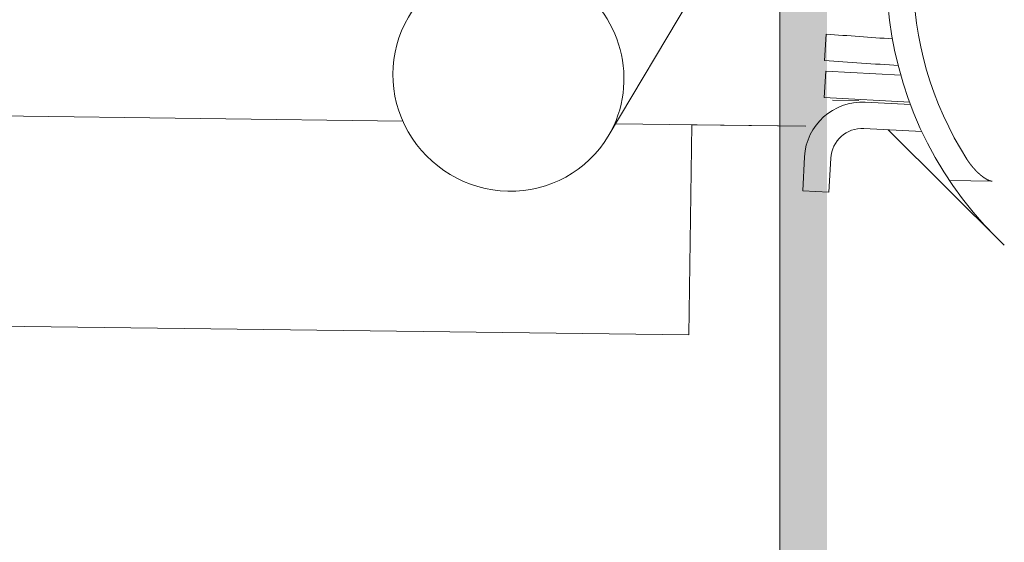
# Model space of a CAD drawing. Header units: metres. Extents: x -52 to 321, y -8 to 26.
# Tile 115 of 256: x -25.845 to -25.47, y 0.351 to 0.55. Entities that reach past the tile are written whole.
import ezdxf

# ---------------------------------------------------------------- set-up
doc = ezdxf.new("R2010")
doc.units = ezdxf.units.M
doc.header["$MEASUREMENT"] = 0
doc.layers.add('60 Ausstattung außen', color=7, linetype='Continuous')
doc.layers.add('94 Genehmigungsplanung Bemaßung', color=7, linetype='Continuous')
doc.styles.add('ERSTELLTER_STIL_2', font='arial.ttf')
doc.dimstyles.new('ERSTELLTER_STIL__3', dxfattribs={"dimtxt": 0.25, "dimasz": 0.19, "dimexe": 0.18, "dimexo": 0.1, "dimgap": 0, "dimtad": 1, "dimzin": 0, "dimdsep": 46, "dimtxsty": 'ERSTELLTER_STIL_2', "dimblk": 'ARROWHEAD_6', "dimblk1": 'ARROWHEAD_6', "dimblk2": 'ARROWHEAD_6', "dimcen": 0.09, "dimclrd": 7, "dimclre": 7, "dimclrt": 7, "dimazin": 0, "dimtfac": 1, "dimtdec": 4, "dimtmove": 0, "dimatfit": 3, "dimfxl": 1, "dimtolj": 1, "dimtzin": 0, "dimarcsym": 0})

# ---------------------------------------------------------------- blocks, each defined once
blk = doc.blocks.new('*D30', base_point=(-33357.27905, 0))
at = {"layer": '94 Genehmigungsplanung Bemaßung', "color": 7, "linetype": 'Continuous', "lineweight": 13}
for p, q in [((-24.29008, 2.86465), (-24.29008, 3.01465)), ((-24.19008, 2.76465), (-24.39008, 2.96465)), ((-24.10258, 2.86465), (-24.47758, 2.86465)), ((-24.29008, -0.03535), (-24.29008, 2.86465)), ((-24.39008, 0.06465), (-24.19008, -0.13535)), ((-24.10258, -0.03535), (-24.47758, -0.03535)), ((-24.29008, -0.18535), (-24.29008, -0.03535))]:
    blk.add_line(p, q, dxfattribs=at)
at = {"layer": '94 Genehmigungsplanung Bemaßung', "color": 7, "lineweight": 13, "insert": (-24.34008, 1.081), "char_height": 0.25, "attachment_point": 7, "rotation": 90, "style": 'ERSTELLTER_STIL_2'}
blk.add_mtext('\\A1;{\\pql;\\fArial|b0|i0|c0|p0;\\W1.000000;2,90}', dxfattribs=at)
blk = doc.blocks.new('ARROWHEAD_6')
at = {"color": 0, "linetype": 'Continuous', "lineweight": 0}
for p, q in [((-0.5, -0.5), (0.5, 0.5)), ((0, 0), (-1, 0))]:
    blk.add_line(p, q, dxfattribs=at)

msp = doc.modelspace()

# ---------------------------------------------------------------- hatches: boundary and pattern name
at = {"layer": '60 Ausstattung außen', "linetype": 'Continuous', "lineweight": 0, "true_color": 0x000000}
for points in [[(-25.55495, 0.62474), (-25.5557, 0.62474), (-25.5557, -0.03853), (-25.55495, -0.03854)], [(-25.55495, 0.62474), (-25.55495, -0.03854), (-25.55269, -0.03857), (-25.55269, 0.62474)], [(-25.54901, 0.62474), (-25.55269, 0.62474), (-25.55269, -0.03857), (-25.54901, -0.03862)], [(-25.54401, 0.62474), (-25.54901, 0.62474), (-25.54901, -0.03862), (-25.54401, -0.0387)], [(-25.53785, 0.62474), (-25.54401, 0.62474), (-25.54401, -0.0387), (-25.53785, -0.03879)]]:
    msp.add_hatch(color=18, dxfattribs=at).paths.add_polyline_path(points)

# ---------------------------------------------------------------- linework, layer by layer
at = {"color": 7, "linetype": 'Continuous', "lineweight": 13}
for p, q in [((-25.58342, 0.56847), (-25.62095, 0.50537)), ((-25.53809, 0.54411), (-25.5388, 0.53414)), ((-25.53809, 0.54411), (-25.5388, 0.53414)), ((-25.5383, 0.53002), (-25.53883, 0.52005)), ((-25.5383, 0.53002), (-25.53883, 0.52005)), ((-25.5383, 0.53002), (-25.50969, 0.5285)), ((-25.5383, 0.53002), (-25.50969, 0.5285)), ((-25.53883, 0.52005), (-25.50638, 0.51832)), ((-25.53883, 0.52005), (-25.50638, 0.51832)), ((-25.53569, 0.51898), (-25.5257, 0.51885)), ((-25.53569, 0.51898), (-25.5257, 0.51885)), ((-25.52324, 0.51823), (-25.50601, 0.51731)), ((-25.52324, 0.51823), (-25.50601, 0.51731)), ((-25.69912, 0.51109), (-26.11697, 0.51645)), ((-25.5458, 0.50912), (-25.61816, 0.51005)), ((-25.58924, 0.50968), (-25.59027, 0.4298)), ((-25.58924, 0.50968), (-25.5458, 0.50912)), ((-25.52378, 0.50826), (-25.50171, 0.50708)), ((-25.52378, 0.50826), (-25.50171, 0.50708)), ((-25.4704, 0.46385), (-25.51456, 0.50777)), ((-25.4704, 0.46385), (-25.51456, 0.50777)), ((-25.54704, 0.48457), (-25.54635, 0.49746)), ((-25.54704, 0.48457), (-25.54635, 0.49746)), ((-25.53707, 0.48404), (-25.53638, 0.49693)), ((-25.53707, 0.48404), (-25.53638, 0.49693)), ((-25.49125, 0.48845), (-25.47508, 0.48824)), ((-25.49125, 0.48845), (-25.47508, 0.48824)), ((-25.54704, 0.48457), (-25.53707, 0.48404)), ((-25.54704, 0.48457), (-25.53707, 0.48404)), ((-25.98269, 0.43483), (-25.59027, 0.4298))]:
    msp.add_line(p, q, dxfattribs=at)
at = {"color": 7, "linetype": 'Continuous', "lineweight": 13, "flags": 128}
msp.add_lwpolyline([(-25.48464, 0.49659), (-25.48463, 0.49658), (-25.48462, 0.49656), (-25.48461, 0.49655), (-25.4846, 0.49653), (-25.48459, 0.49651), (-25.48458, 0.4965), (-25.48457, 0.49648), (-25.48456, 0.49646), (-25.48455, 0.49645), (-25.48454, 0.49643), (-25.48452, 0.49642), (-25.48451, 0.4964), (-25.4845, 0.49638), (-25.48449, 0.49637), (-25.48448, 0.49635), (-25.48447, 0.49634), (-25.48446, 0.49632), (-25.48445, 0.4963), (-25.48444, 0.49629), (-25.48443, 0.49627), (-25.48442, 0.49625), (-25.48441, 0.49624), (-25.4844, 0.49622), (-25.48439, 0.49621), (-25.48438, 0.49619), (-25.48436, 0.49617), (-25.48435, 0.49616), (-25.48434, 0.49614), (-25.48433, 0.49613), (-25.48432, 0.49611), (-25.48431, 0.49609), (-25.4843, 0.49608), (-25.48429, 0.49606), (-25.48428, 0.49605), (-25.48427, 0.49603), (-25.48426, 0.49601), (-25.48425, 0.496), (-25.48424, 0.49598), (-25.48422, 0.49597), (-25.48421, 0.49595), (-25.4842, 0.49593), (-25.48419, 0.49592), (-25.48418, 0.4959), (-25.48417, 0.49589), (-25.48416, 0.49587), (-25.48415, 0.49585), (-25.48414, 0.49584), (-25.48413, 0.49582), (-25.48412, 0.49581), (-25.48411, 0.49579), (-25.48409, 0.49577), (-25.48408, 0.49576), (-25.48407, 0.49574), (-25.48406, 0.49573), (-25.48405, 0.49571), (-25.48404, 0.49569), (-25.48403, 0.49568), (-25.48402, 0.49566), (-25.48401, 0.49565), (-25.484, 0.49563), (-25.48399, 0.49561), (-25.48397, 0.4956), (-25.48396, 0.49558), (-25.48395, 0.49557), (-25.48394, 0.49555), (-25.48393, 0.49553), (-25.48392, 0.49552), (-25.48391, 0.4955), (-25.4839, 0.49549), (-25.48389, 0.49547), (-25.48387, 0.49546), (-25.48386, 0.49544), (-25.48385, 0.49542), (-25.48384, 0.49541), (-25.48383, 0.49539), (-25.48382, 0.49538), (-25.48381, 0.49536), (-25.4838, 0.49534), (-25.48379, 0.49533), (-25.48377, 0.49531), (-25.48376, 0.4953), (-25.48375, 0.49528), (-25.48374, 0.49527), (-25.48373, 0.49525), (-25.48372, 0.49523), (-25.48371, 0.49522), (-25.48369, 0.4952), (-25.48368, 0.49519), (-25.48367, 0.49517), (-25.48366, 0.49516), (-25.48365, 0.49514), (-25.48364, 0.49513), (-25.48363, 0.49511), (-25.48361, 0.49509), (-25.4836, 0.49508), (-25.48359, 0.49506), (-25.48358, 0.49505), (-25.48357, 0.49503), (-25.48356, 0.49502), (-25.48355, 0.495), (-25.48353, 0.49499), (-25.48352, 0.49497), (-25.48351, 0.49495), (-25.4835, 0.49494), (-25.48349, 0.49492), (-25.48348, 0.49491), (-25.48347, 0.49489), (-25.48345, 0.49488), (-25.48344, 0.49486), (-25.48343, 0.49485), (-25.48342, 0.49483), (-25.48341, 0.49481), (-25.4834, 0.4948), (-25.48338, 0.49478), (-25.48337, 0.49477), (-25.48336, 0.49475), (-25.48335, 0.49474), (-25.48334, 0.49472), (-25.48332, 0.49471), (-25.48331, 0.49469), (-25.4833, 0.49468), (-25.48329, 0.49466), (-25.48328, 0.49465), (-25.48327, 0.49463), (-25.48325, 0.49461), (-25.48324, 0.4946), (-25.48323, 0.49458), (-25.48322, 0.49457), (-25.48321, 0.49455), (-25.48319, 0.49454), (-25.48318, 0.49452), (-25.48317, 0.49451), (-25.48316, 0.49449), (-25.48315, 0.49448), (-25.48314, 0.49446), (-25.48312, 0.49445), (-25.48311, 0.49443), (-25.4831, 0.49442), (-25.48309, 0.4944), (-25.48308, 0.49439), (-25.48306, 0.49437), (-25.48305, 0.49436), (-25.48304, 0.49434), (-25.48303, 0.49433), (-25.48302, 0.49431), (-25.483, 0.49429), (-25.48299, 0.49428), (-25.48298, 0.49426), (-25.48297, 0.49425), (-25.48296, 0.49423), (-25.48294, 0.49422), (-25.48293, 0.4942), (-25.48292, 0.49419), (-25.48291, 0.49417), (-25.4829, 0.49416), (-25.48288, 0.49414), (-25.48287, 0.49413), (-25.48286, 0.49411), (-25.48285, 0.4941), (-25.48283, 0.49408), (-25.48282, 0.49407), (-25.48281, 0.49405), (-25.4828, 0.49404), (-25.48279, 0.49402), (-25.48277, 0.49401), (-25.48276, 0.49399), (-25.48275, 0.49398), (-25.48274, 0.49396), (-25.48272, 0.49395), (-25.48271, 0.49393), (-25.4827, 0.49392), (-25.48269, 0.4939), (-25.48268, 0.49389), (-25.48266, 0.49387), (-25.48265, 0.49386), (-25.48264, 0.49384), (-25.48263, 0.49383), (-25.48261, 0.49381), (-25.4826, 0.4938), (-25.48259, 0.49378), (-25.48258, 0.49377), (-25.48256, 0.49375), (-25.48255, 0.49374), (-25.48254, 0.49372), (-25.48253, 0.49371), (-25.48252, 0.4937), (-25.4825, 0.49368), (-25.48249, 0.49367), (-25.48248, 0.49365), (-25.48247, 0.49364), (-25.48245, 0.49362), (-25.48244, 0.49361), (-25.48243, 0.49359), (-25.48242, 0.49358), (-25.4824, 0.49356), (-25.48239, 0.49355), (-25.48238, 0.49353), (-25.48237, 0.49352), (-25.48235, 0.4935), (-25.48234, 0.49349), (-25.48233, 0.49347), (-25.48232, 0.49346), (-25.4823, 0.49344), (-25.48229, 0.49343), (-25.48228, 0.49341), (-25.48226, 0.4934), (-25.48225, 0.49339), (-25.48224, 0.49337), (-25.48223, 0.49336), (-25.48221, 0.49334), (-25.4822, 0.49333), (-25.48219, 0.49331), (-25.48218, 0.4933), (-25.48216, 0.49328), (-25.48215, 0.49327), (-25.48214, 0.49325), (-25.48213, 0.49324), (-25.48211, 0.49322), (-25.4821, 0.49321), (-25.48209, 0.4932), (-25.48207, 0.49318), (-25.48206, 0.49317), (-25.48205, 0.49315), (-25.48204, 0.49314), (-25.48202, 0.49312), (-25.48201, 0.49311), (-25.482, 0.49309), (-25.48198, 0.49308), (-25.48197, 0.49307), (-25.48196, 0.49305), (-25.48195, 0.49304), (-25.48193, 0.49302), (-25.48192, 0.49301), (-25.48191, 0.49299), (-25.48189, 0.49298), (-25.48188, 0.49296), (-25.48187, 0.49295), (-25.48186, 0.49294), (-25.48184, 0.49292), (-25.48183, 0.49291), (-25.48182, 0.49289), (-25.4818, 0.49288), (-25.48179, 0.49286), (-25.48178, 0.49285), (-25.48176, 0.49284), (-25.48175, 0.49282), (-25.48174, 0.49281), (-25.48173, 0.49279), (-25.48171, 0.49278), (-25.4817, 0.49276), (-25.48169, 0.49275), (-25.48167, 0.49274), (-25.48166, 0.49272), (-25.48165, 0.49271), (-25.48163, 0.49269), (-25.48162, 0.49268), (-25.48161, 0.49266), (-25.48159, 0.49265), (-25.48158, 0.49264), (-25.48157, 0.49262), (-25.48156, 0.49261), (-25.48154, 0.49259), (-25.48153, 0.49258), (-25.48152, 0.49257), (-25.4815, 0.49255), (-25.48149, 0.49254), (-25.48148, 0.49252), (-25.48146, 0.49251), (-25.48145, 0.49249), (-25.48144, 0.49248), (-25.48142, 0.49247), (-25.48141, 0.49245), (-25.4814, 0.49244), (-25.48138, 0.49242), (-25.48137, 0.49241), (-25.48136, 0.4924), (-25.48134, 0.49238), (-25.48133, 0.49237), (-25.48132, 0.49235), (-25.4813, 0.49234), (-25.48129, 0.49233), (-25.48128, 0.49231), (-25.48126, 0.4923), (-25.48125, 0.49228), (-25.48124, 0.49227), (-25.48122, 0.49226), (-25.48121, 0.49224), (-25.4812, 0.49223), (-25.48118, 0.49221), (-25.48117, 0.4922), (-25.48116, 0.49219), (-25.48114, 0.49217), (-25.48113, 0.49216), (-25.48111, 0.49215), (-25.4811, 0.49213), (-25.48109, 0.49212), (-25.48107, 0.4921), (-25.48106, 0.49209), (-25.48105, 0.49208), (-25.48103, 0.49206), (-25.48102, 0.49205), (-25.48101, 0.49204), (-25.48099, 0.49202), (-25.48098, 0.49201), (-25.48097, 0.49199), (-25.48095, 0.49198), (-25.48094, 0.49197), (-25.48092, 0.49195), (-25.48091, 0.49194), (-25.4809, 0.49193), (-25.48088, 0.49191), (-25.48087, 0.4919), (-25.48086, 0.49188), (-25.48084, 0.49187), (-25.48083, 0.49186), (-25.48081, 0.49184), (-25.4808, 0.49183), (-25.48079, 0.49182), (-25.48077, 0.4918), (-25.48076, 0.49179), (-25.48075, 0.49178), (-25.48073, 0.49176), (-25.48072, 0.49175), (-25.4807, 0.49174), (-25.48069, 0.49172), (-25.48068, 0.49171), (-25.48066, 0.49169), (-25.48065, 0.49168), (-25.48064, 0.49167), (-25.48062, 0.49165), (-25.48061, 0.49164), (-25.48059, 0.49163), (-25.48058, 0.49161), (-25.48057, 0.4916), (-25.48055, 0.49159), (-25.48054, 0.49157), (-25.48052, 0.49156), (-25.48051, 0.49155), (-25.4805, 0.49153), (-25.48048, 0.49152), (-25.48047, 0.49151), (-25.48045, 0.49149), (-25.48044, 0.49148), (-25.48043, 0.49147), (-25.48041, 0.49145), (-25.4804, 0.49144), (-25.48038, 0.49143), (-25.48037, 0.49141), (-25.48036, 0.4914), (-25.48034, 0.49139), (-25.48033, 0.49137), (-25.48031, 0.49136), (-25.4803, 0.49135), (-25.48029, 0.49133), (-25.48027, 0.49132), (-25.48026, 0.49131), (-25.48024, 0.49129), (-25.48023, 0.49128), (-25.48021, 0.49127), (-25.4802, 0.49126), (-25.48019, 0.49124), (-25.48017, 0.49123), (-25.48016, 0.49122), (-25.48014, 0.4912), (-25.48013, 0.49119), (-25.48011, 0.49118), (-25.4801, 0.49116), (-25.48009, 0.49115), (-25.48007, 0.49114), (-25.48006, 0.49112), (-25.48004, 0.49111), (-25.48003, 0.4911), (-25.48001, 0.49109), (-25.48, 0.49107), (-25.47999, 0.49106), (-25.47997, 0.49105), (-25.47996, 0.49103), (-25.47994, 0.49102), (-25.47993, 0.49101), (-25.47991, 0.491), (-25.4799, 0.49098), (-25.47988, 0.49097), (-25.47987, 0.49096), (-25.47986, 0.49094), (-25.47984, 0.49093), (-25.47983, 0.49092), (-25.47981, 0.49091), (-25.4798, 0.49089), (-25.47978, 0.49088), (-25.47977, 0.49087), (-25.47975, 0.49085), (-25.47974, 0.49084), (-25.47973, 0.49083), (-25.47971, 0.49082), (-25.4797, 0.4908), (-25.47968, 0.49079), (-25.47967, 0.49078), (-25.47965, 0.49077), (-25.47964, 0.49075), (-25.47962, 0.49074), (-25.47961, 0.49073), (-25.47959, 0.49071), (-25.47958, 0.4907), (-25.47956, 0.49069), (-25.47955, 0.49068), (-25.47953, 0.49066), (-25.47952, 0.49065), (-25.47951, 0.49064), (-25.47949, 0.49063), (-25.47948, 0.49061), (-25.47946, 0.4906), (-25.47945, 0.49059), (-25.47943, 0.49058), (-25.47942, 0.49056), (-25.4794, 0.49055), (-25.47939, 0.49054), (-25.47937, 0.49053), (-25.47936, 0.49051), (-25.47934, 0.4905), (-25.47933, 0.49049), (-25.47931, 0.49048), (-25.4793, 0.49047), (-25.47928, 0.49045), (-25.47927, 0.49044), (-25.47925, 0.49043), (-25.47924, 0.49042), (-25.47922, 0.4904), (-25.47921, 0.49039), (-25.47919, 0.49038), (-25.47918, 0.49037), (-25.47916, 0.49036), (-25.47915, 0.49034), (-25.47913, 0.49033), (-25.47912, 0.49032), (-25.4791, 0.49031), (-25.47909, 0.49029), (-25.47907, 0.49028), (-25.47906, 0.49027), (-25.47904, 0.49026), (-25.47903, 0.49025), (-25.47901, 0.49023), (-25.479, 0.49022), (-25.47898, 0.49021), (-25.47897, 0.4902), (-25.47895, 0.49019), (-25.47894, 0.49017), (-25.47892, 0.49016), (-25.47891, 0.49015), (-25.47889, 0.49014), (-25.47888, 0.49013), (-25.47886, 0.49011), (-25.47885, 0.4901), (-25.47883, 0.49009), (-25.47881, 0.49008), (-25.4788, 0.49007), (-25.47878, 0.49005), (-25.47877, 0.49004), (-25.47875, 0.49003), (-25.47874, 0.49002), (-25.47872, 0.49001), (-25.47871, 0.49), (-25.47869, 0.48998), (-25.47868, 0.48997), (-25.47866, 0.48996), (-25.47865, 0.48995), (-25.47863, 0.48994), (-25.47861, 0.48993), (-25.4786, 0.48991), (-25.47858, 0.4899), (-25.47857, 0.48989), (-25.47855, 0.48988), (-25.47854, 0.48987), (-25.47852, 0.48986), (-25.47851, 0.48985), (-25.47849, 0.48983), (-25.47848, 0.48982), (-25.47846, 0.48981), (-25.47844, 0.4898), (-25.47843, 0.48979), (-25.47841, 0.48978), (-25.4784, 0.48977), (-25.47838, 0.48975), (-25.47837, 0.48974), (-25.47835, 0.48973), (-25.47833, 0.48972), (-25.47832, 0.48971), (-25.4783, 0.4897), (-25.47829, 0.48969), (-25.47827, 0.48967), (-25.47826, 0.48966), (-25.47824, 0.48965), (-25.47822, 0.48964), (-25.47821, 0.48963), (-25.47819, 0.48962), (-25.47818, 0.48961), (-25.47816, 0.4896), (-25.47814, 0.48959), (-25.47813, 0.48957), (-25.47811, 0.48956), (-25.4781, 0.48955), (-25.47808, 0.48954), (-25.47807, 0.48953), (-25.47805, 0.48952), (-25.47803, 0.48951), (-25.47802, 0.4895), (-25.478, 0.48949), (-25.47799, 0.48948), (-25.47797, 0.48947), (-25.47795, 0.48945), (-25.47794, 0.48944), (-25.47792, 0.48943), (-25.47791, 0.48942), (-25.47789, 0.48941), (-25.47787, 0.4894), (-25.47786, 0.48939), (-25.47784, 0.48938), (-25.47782, 0.48937), (-25.47781, 0.48936), (-25.47779, 0.48935), (-25.47778, 0.48934), (-25.47776, 0.48933), (-25.47774, 0.48932), (-25.47773, 0.48931), (-25.47771, 0.4893), (-25.47769, 0.48928), (-25.47768, 0.48927), (-25.47766, 0.48926), (-25.47765, 0.48925), (-25.47763, 0.48924), (-25.47761, 0.48923), (-25.4776, 0.48922), (-25.47758, 0.48921), (-25.47756, 0.4892), (-25.47755, 0.48919), (-25.47753, 0.48918), (-25.47751, 0.48917), (-25.4775, 0.48916), (-25.47748, 0.48915), (-25.47746, 0.48914), (-25.47745, 0.48913), (-25.47743, 0.48912), (-25.47742, 0.48911), (-25.4774, 0.4891), (-25.47738, 0.48909), (-25.47737, 0.48908), (-25.47735, 0.48907), (-25.47733, 0.48906), (-25.47732, 0.48905), (-25.4773, 0.48904), (-25.47728, 0.48903), (-25.47727, 0.48902), (-25.47725, 0.48901), (-25.47723, 0.489), (-25.47721, 0.48899), (-25.4772, 0.48898), (-25.47718, 0.48897), (-25.47716, 0.48897), (-25.47715, 0.48896), (-25.47713, 0.48895), (-25.47711, 0.48894), (-25.4771, 0.48893), (-25.47708, 0.48892), (-25.47706, 0.48891), (-25.47705, 0.4889), (-25.47703, 0.48889), (-25.47701, 0.48888), (-25.477, 0.48887), (-25.47698, 0.48886), (-25.47696, 0.48885), (-25.47694, 0.48884), (-25.47693, 0.48884), (-25.47691, 0.48883), (-25.47689, 0.48882), (-25.47688, 0.48881), (-25.47686, 0.4888), (-25.47684, 0.48879), (-25.47682, 0.48878), (-25.47681, 0.48877), (-25.47679, 0.48876), (-25.47677, 0.48876), (-25.47675, 0.48875), (-25.47674, 0.48874), (-25.47672, 0.48873), (-25.4767, 0.48872), (-25.47669, 0.48871), (-25.47667, 0.4887), (-25.47665, 0.4887), (-25.47663, 0.48869), (-25.47662, 0.48868), (-25.4766, 0.48867), (-25.47658, 0.48866), (-25.47656, 0.48865), (-25.47655, 0.48865), (-25.47653, 0.48864), (-25.47651, 0.48863), (-25.47649, 0.48862), (-25.47648, 0.48861), (-25.47646, 0.48861), (-25.47644, 0.4886), (-25.47642, 0.48859), (-25.4764, 0.48858), (-25.47639, 0.48858), (-25.47637, 0.48857), (-25.47635, 0.48856), (-25.47633, 0.48855), (-25.47632, 0.48854), (-25.4763, 0.48854), (-25.47628, 0.48853), (-25.47626, 0.48852), (-25.47624, 0.48852), (-25.47623, 0.48851), (-25.47621, 0.4885), (-25.47619, 0.48849), (-25.47617, 0.48849), (-25.47615, 0.48848), (-25.47614, 0.48847), (-25.47612, 0.48847), (-25.4761, 0.48846), (-25.47608, 0.48845), (-25.47606, 0.48845), (-25.47605, 0.48844), (-25.47603, 0.48843), (-25.47601, 0.48843), (-25.47599, 0.48842), (-25.47597, 0.48841), (-25.47595, 0.48841), (-25.47594, 0.4884), (-25.47592, 0.4884), (-25.4759, 0.48839), (-25.47588, 0.48838), (-25.47586, 0.48838), (-25.47584, 0.48837), (-25.47582, 0.48837), (-25.47581, 0.48836), (-25.47579, 0.48836), (-25.47577, 0.48835), (-25.47575, 0.48835), (-25.47573, 0.48834), (-25.47571, 0.48834), (-25.47569, 0.48833), (-25.47568, 0.48833), (-25.47566, 0.48832), (-25.47564, 0.48832), (-25.47562, 0.48831), (-25.4756, 0.48831), (-25.47558, 0.4883), (-25.47556, 0.4883), (-25.47554, 0.48829), (-25.47552, 0.48829), (-25.47551, 0.48829), (-25.47549, 0.48828), (-25.47547, 0.48828), (-25.47545, 0.48828), (-25.47543, 0.48827), (-25.47541, 0.48827), (-25.47539, 0.48827), (-25.47537, 0.48826), (-25.47535, 0.48826), (-25.47533, 0.48826), (-25.47531, 0.48826), (-25.4753, 0.48826), (-25.47528, 0.48825), (-25.47526, 0.48825), (-25.47524, 0.48825), (-25.47522, 0.48825), (-25.4752, 0.48825), (-25.47518, 0.48825), (-25.47516, 0.48824), (-25.47514, 0.48824), (-25.47512, 0.48824), (-25.4751, 0.48824), (-25.47508, 0.48824)], dxfattribs=at)
msp.add_lwpolyline([(-25.48464, 0.49659), (-25.48463, 0.49658), (-25.48462, 0.49656), (-25.48461, 0.49655), (-25.4846, 0.49653), (-25.48459, 0.49651), (-25.48458, 0.4965), (-25.48457, 0.49648), (-25.48456, 0.49646), (-25.48455, 0.49645), (-25.48454, 0.49643), (-25.48452, 0.49642), (-25.48451, 0.4964), (-25.4845, 0.49638), (-25.48449, 0.49637), (-25.48448, 0.49635), (-25.48447, 0.49634), (-25.48446, 0.49632), (-25.48445, 0.4963), (-25.48444, 0.49629), (-25.48443, 0.49627), (-25.48442, 0.49625), (-25.48441, 0.49624), (-25.4844, 0.49622), (-25.48439, 0.49621), (-25.48438, 0.49619), (-25.48436, 0.49617), (-25.48435, 0.49616), (-25.48434, 0.49614), (-25.48433, 0.49613), (-25.48432, 0.49611), (-25.48431, 0.49609), (-25.4843, 0.49608), (-25.48429, 0.49606), (-25.48428, 0.49605), (-25.48427, 0.49603), (-25.48426, 0.49601), (-25.48425, 0.496), (-25.48424, 0.49598), (-25.48422, 0.49597), (-25.48421, 0.49595), (-25.4842, 0.49593), (-25.48419, 0.49592), (-25.48418, 0.4959), (-25.48417, 0.49589), (-25.48416, 0.49587), (-25.48415, 0.49585), (-25.48414, 0.49584), (-25.48413, 0.49582), (-25.48412, 0.49581), (-25.48411, 0.49579), (-25.48409, 0.49577), (-25.48408, 0.49576), (-25.48407, 0.49574), (-25.48406, 0.49573), (-25.48405, 0.49571), (-25.48404, 0.49569), (-25.48403, 0.49568), (-25.48402, 0.49566), (-25.48401, 0.49565), (-25.484, 0.49563), (-25.48399, 0.49561), (-25.48397, 0.4956), (-25.48396, 0.49558), (-25.48395, 0.49557), (-25.48394, 0.49555), (-25.48393, 0.49553), (-25.48392, 0.49552), (-25.48391, 0.4955), (-25.4839, 0.49549), (-25.48389, 0.49547), (-25.48387, 0.49546), (-25.48386, 0.49544), (-25.48385, 0.49542), (-25.48384, 0.49541), (-25.48383, 0.49539), (-25.48382, 0.49538), (-25.48381, 0.49536), (-25.4838, 0.49534), (-25.48379, 0.49533), (-25.48377, 0.49531), (-25.48376, 0.4953), (-25.48375, 0.49528), (-25.48374, 0.49527), (-25.48373, 0.49525), (-25.48372, 0.49523), (-25.48371, 0.49522), (-25.48369, 0.4952), (-25.48368, 0.49519), (-25.48367, 0.49517), (-25.48366, 0.49516), (-25.48365, 0.49514), (-25.48364, 0.49513), (-25.48363, 0.49511), (-25.48361, 0.49509), (-25.4836, 0.49508), (-25.48359, 0.49506), (-25.48358, 0.49505), (-25.48357, 0.49503), (-25.48356, 0.49502), (-25.48355, 0.495), (-25.48353, 0.49499), (-25.48352, 0.49497), (-25.48351, 0.49495), (-25.4835, 0.49494), (-25.48349, 0.49492), (-25.48348, 0.49491), (-25.48347, 0.49489), (-25.48345, 0.49488), (-25.48344, 0.49486), (-25.48343, 0.49485), (-25.48342, 0.49483), (-25.48341, 0.49481), (-25.4834, 0.4948), (-25.48338, 0.49478), (-25.48337, 0.49477), (-25.48336, 0.49475), (-25.48335, 0.49474), (-25.48334, 0.49472), (-25.48332, 0.49471), (-25.48331, 0.49469), (-25.4833, 0.49468), (-25.48329, 0.49466), (-25.48328, 0.49465), (-25.48327, 0.49463), (-25.48325, 0.49461), (-25.48324, 0.4946), (-25.48323, 0.49458), (-25.48322, 0.49457), (-25.48321, 0.49455), (-25.48319, 0.49454), (-25.48318, 0.49452), (-25.48317, 0.49451), (-25.48316, 0.49449), (-25.48315, 0.49448), (-25.48314, 0.49446), (-25.48312, 0.49445), (-25.48311, 0.49443), (-25.4831, 0.49442), (-25.48309, 0.4944), (-25.48308, 0.49439), (-25.48306, 0.49437), (-25.48305, 0.49436), (-25.48304, 0.49434), (-25.48303, 0.49433), (-25.48302, 0.49431), (-25.483, 0.49429), (-25.48299, 0.49428), (-25.48298, 0.49426), (-25.48297, 0.49425), (-25.48296, 0.49423), (-25.48294, 0.49422), (-25.48293, 0.4942), (-25.48292, 0.49419), (-25.48291, 0.49417), (-25.4829, 0.49416), (-25.48288, 0.49414), (-25.48287, 0.49413), (-25.48286, 0.49411), (-25.48285, 0.4941), (-25.48283, 0.49408), (-25.48282, 0.49407), (-25.48281, 0.49405), (-25.4828, 0.49404), (-25.48279, 0.49402), (-25.48277, 0.49401), (-25.48276, 0.49399), (-25.48275, 0.49398), (-25.48274, 0.49396), (-25.48272, 0.49395), (-25.48271, 0.49393), (-25.4827, 0.49392), (-25.48269, 0.4939), (-25.48268, 0.49389), (-25.48266, 0.49387), (-25.48265, 0.49386), (-25.48264, 0.49384), (-25.48263, 0.49383), (-25.48261, 0.49381), (-25.4826, 0.4938), (-25.48259, 0.49378), (-25.48258, 0.49377), (-25.48256, 0.49375), (-25.48255, 0.49374), (-25.48254, 0.49372), (-25.48253, 0.49371), (-25.48252, 0.4937), (-25.4825, 0.49368), (-25.48249, 0.49367), (-25.48248, 0.49365), (-25.48247, 0.49364), (-25.48245, 0.49362), (-25.48244, 0.49361), (-25.48243, 0.49359), (-25.48242, 0.49358), (-25.4824, 0.49356), (-25.48239, 0.49355), (-25.48238, 0.49353), (-25.48237, 0.49352), (-25.48235, 0.4935), (-25.48234, 0.49349), (-25.48233, 0.49347), (-25.48232, 0.49346), (-25.4823, 0.49344), (-25.48229, 0.49343), (-25.48228, 0.49341), (-25.48226, 0.4934), (-25.48225, 0.49339), (-25.48224, 0.49337), (-25.48223, 0.49336), (-25.48221, 0.49334), (-25.4822, 0.49333), (-25.48219, 0.49331), (-25.48218, 0.4933), (-25.48216, 0.49328), (-25.48215, 0.49327), (-25.48214, 0.49325), (-25.48213, 0.49324), (-25.48211, 0.49322), (-25.4821, 0.49321), (-25.48209, 0.4932), (-25.48207, 0.49318), (-25.48206, 0.49317), (-25.48205, 0.49315), (-25.48204, 0.49314), (-25.48202, 0.49312), (-25.48201, 0.49311), (-25.482, 0.49309), (-25.48198, 0.49308), (-25.48197, 0.49307), (-25.48196, 0.49305), (-25.48195, 0.49304), (-25.48193, 0.49302), (-25.48192, 0.49301), (-25.48191, 0.49299), (-25.48189, 0.49298), (-25.48188, 0.49296), (-25.48187, 0.49295), (-25.48186, 0.49294), (-25.48184, 0.49292), (-25.48183, 0.49291), (-25.48182, 0.49289), (-25.4818, 0.49288), (-25.48179, 0.49286), (-25.48178, 0.49285), (-25.48176, 0.49284), (-25.48175, 0.49282), (-25.48174, 0.49281), (-25.48173, 0.49279), (-25.48171, 0.49278), (-25.4817, 0.49276), (-25.48169, 0.49275), (-25.48167, 0.49274), (-25.48166, 0.49272), (-25.48165, 0.49271), (-25.48163, 0.49269), (-25.48162, 0.49268), (-25.48161, 0.49266), (-25.48159, 0.49265), (-25.48158, 0.49264), (-25.48157, 0.49262), (-25.48156, 0.49261), (-25.48154, 0.49259), (-25.48153, 0.49258), (-25.48152, 0.49257), (-25.4815, 0.49255), (-25.48149, 0.49254), (-25.48148, 0.49252), (-25.48146, 0.49251), (-25.48145, 0.49249), (-25.48144, 0.49248), (-25.48142, 0.49247), (-25.48141, 0.49245), (-25.4814, 0.49244), (-25.48138, 0.49242), (-25.48137, 0.49241), (-25.48136, 0.4924), (-25.48134, 0.49238), (-25.48133, 0.49237), (-25.48132, 0.49235), (-25.4813, 0.49234), (-25.48129, 0.49233), (-25.48128, 0.49231), (-25.48126, 0.4923), (-25.48125, 0.49228), (-25.48124, 0.49227), (-25.48122, 0.49226), (-25.48121, 0.49224), (-25.4812, 0.49223), (-25.48118, 0.49221), (-25.48117, 0.4922), (-25.48116, 0.49219), (-25.48114, 0.49217), (-25.48113, 0.49216), (-25.48111, 0.49215), (-25.4811, 0.49213), (-25.48109, 0.49212), (-25.48107, 0.4921), (-25.48106, 0.49209), (-25.48105, 0.49208), (-25.48103, 0.49206), (-25.48102, 0.49205), (-25.48101, 0.49204), (-25.48099, 0.49202), (-25.48098, 0.49201), (-25.48097, 0.49199), (-25.48095, 0.49198), (-25.48094, 0.49197), (-25.48092, 0.49195), (-25.48091, 0.49194), (-25.4809, 0.49193), (-25.48088, 0.49191), (-25.48087, 0.4919), (-25.48086, 0.49188), (-25.48084, 0.49187), (-25.48083, 0.49186), (-25.48081, 0.49184), (-25.4808, 0.49183), (-25.48079, 0.49182), (-25.48077, 0.4918), (-25.48076, 0.49179), (-25.48075, 0.49178), (-25.48073, 0.49176), (-25.48072, 0.49175), (-25.4807, 0.49174), (-25.48069, 0.49172), (-25.48068, 0.49171), (-25.48066, 0.49169), (-25.48065, 0.49168), (-25.48064, 0.49167), (-25.48062, 0.49165), (-25.48061, 0.49164), (-25.48059, 0.49163), (-25.48058, 0.49161), (-25.48057, 0.4916), (-25.48055, 0.49159), (-25.48054, 0.49157), (-25.48052, 0.49156), (-25.48051, 0.49155), (-25.4805, 0.49153), (-25.48048, 0.49152), (-25.48047, 0.49151), (-25.48045, 0.49149), (-25.48044, 0.49148), (-25.48043, 0.49147), (-25.48041, 0.49145), (-25.4804, 0.49144), (-25.48038, 0.49143), (-25.48037, 0.49141), (-25.48036, 0.4914), (-25.48034, 0.49139), (-25.48033, 0.49137), (-25.48031, 0.49136), (-25.4803, 0.49135), (-25.48029, 0.49133), (-25.48027, 0.49132), (-25.48026, 0.49131), (-25.48024, 0.49129), (-25.48023, 0.49128), (-25.48021, 0.49127), (-25.4802, 0.49126), (-25.48019, 0.49124), (-25.48017, 0.49123), (-25.48016, 0.49122), (-25.48014, 0.4912), (-25.48013, 0.49119), (-25.48011, 0.49118), (-25.4801, 0.49116), (-25.48009, 0.49115), (-25.48007, 0.49114), (-25.48006, 0.49112), (-25.48004, 0.49111), (-25.48003, 0.4911), (-25.48001, 0.49109), (-25.48, 0.49107), (-25.47999, 0.49106), (-25.47997, 0.49105), (-25.47996, 0.49103), (-25.47994, 0.49102), (-25.47993, 0.49101), (-25.47991, 0.491), (-25.4799, 0.49098), (-25.47988, 0.49097), (-25.47987, 0.49096), (-25.47986, 0.49094), (-25.47984, 0.49093), (-25.47983, 0.49092), (-25.47981, 0.49091), (-25.4798, 0.49089), (-25.47978, 0.49088), (-25.47977, 0.49087), (-25.47975, 0.49085), (-25.47974, 0.49084), (-25.47973, 0.49083), (-25.47971, 0.49082), (-25.4797, 0.4908), (-25.47968, 0.49079), (-25.47967, 0.49078), (-25.47965, 0.49077), (-25.47964, 0.49075), (-25.47962, 0.49074), (-25.47961, 0.49073), (-25.47959, 0.49071), (-25.47958, 0.4907), (-25.47956, 0.49069), (-25.47955, 0.49068), (-25.47953, 0.49066), (-25.47952, 0.49065), (-25.47951, 0.49064), (-25.47949, 0.49063), (-25.47948, 0.49061), (-25.47946, 0.4906), (-25.47945, 0.49059), (-25.47943, 0.49058), (-25.47942, 0.49056), (-25.4794, 0.49055), (-25.47939, 0.49054), (-25.47937, 0.49053), (-25.47936, 0.49051), (-25.47934, 0.4905), (-25.47933, 0.49049), (-25.47931, 0.49048), (-25.4793, 0.49047), (-25.47928, 0.49045), (-25.47927, 0.49044), (-25.47925, 0.49043), (-25.47924, 0.49042), (-25.47922, 0.4904), (-25.47921, 0.49039), (-25.47919, 0.49038), (-25.47918, 0.49037), (-25.47916, 0.49036), (-25.47915, 0.49034), (-25.47913, 0.49033), (-25.47912, 0.49032), (-25.4791, 0.49031), (-25.47909, 0.49029), (-25.47907, 0.49028), (-25.47906, 0.49027), (-25.47904, 0.49026), (-25.47903, 0.49025), (-25.47901, 0.49023), (-25.479, 0.49022), (-25.47898, 0.49021), (-25.47897, 0.4902), (-25.47895, 0.49019), (-25.47894, 0.49017), (-25.47892, 0.49016), (-25.47891, 0.49015), (-25.47889, 0.49014), (-25.47888, 0.49013), (-25.47886, 0.49011), (-25.47885, 0.4901), (-25.47883, 0.49009), (-25.47881, 0.49008), (-25.4788, 0.49007), (-25.47878, 0.49005), (-25.47877, 0.49004), (-25.47875, 0.49003), (-25.47874, 0.49002), (-25.47872, 0.49001), (-25.47871, 0.49), (-25.47869, 0.48998), (-25.47868, 0.48997), (-25.47866, 0.48996), (-25.47865, 0.48995), (-25.47863, 0.48994), (-25.47861, 0.48993), (-25.4786, 0.48991), (-25.47858, 0.4899), (-25.47857, 0.48989), (-25.47855, 0.48988), (-25.47854, 0.48987), (-25.47852, 0.48986), (-25.47851, 0.48985), (-25.47849, 0.48983), (-25.47848, 0.48982), (-25.47846, 0.48981), (-25.47844, 0.4898), (-25.47843, 0.48979), (-25.47841, 0.48978), (-25.4784, 0.48977), (-25.47838, 0.48975), (-25.47837, 0.48974), (-25.47835, 0.48973), (-25.47833, 0.48972), (-25.47832, 0.48971), (-25.4783, 0.4897), (-25.47829, 0.48969), (-25.47827, 0.48967), (-25.47826, 0.48966), (-25.47824, 0.48965), (-25.47822, 0.48964), (-25.47821, 0.48963), (-25.47819, 0.48962), (-25.47818, 0.48961), (-25.47816, 0.4896), (-25.47814, 0.48959), (-25.47813, 0.48957), (-25.47811, 0.48956), (-25.4781, 0.48955), (-25.47808, 0.48954), (-25.47807, 0.48953), (-25.47805, 0.48952), (-25.47803, 0.48951), (-25.47802, 0.4895), (-25.478, 0.48949), (-25.47799, 0.48948), (-25.47797, 0.48947), (-25.47795, 0.48945), (-25.47794, 0.48944), (-25.47792, 0.48943), (-25.47791, 0.48942), (-25.47789, 0.48941), (-25.47787, 0.4894), (-25.47786, 0.48939), (-25.47784, 0.48938), (-25.47782, 0.48937), (-25.47781, 0.48936), (-25.47779, 0.48935), (-25.47778, 0.48934), (-25.47776, 0.48933), (-25.47774, 0.48932), (-25.47773, 0.48931), (-25.47771, 0.4893), (-25.47769, 0.48928), (-25.47768, 0.48927), (-25.47766, 0.48926), (-25.47765, 0.48925), (-25.47763, 0.48924), (-25.47761, 0.48923), (-25.4776, 0.48922), (-25.47758, 0.48921), (-25.47756, 0.4892), (-25.47755, 0.48919), (-25.47753, 0.48918), (-25.47751, 0.48917), (-25.4775, 0.48916), (-25.47748, 0.48915), (-25.47746, 0.48914), (-25.47745, 0.48913), (-25.47743, 0.48912), (-25.47742, 0.48911), (-25.4774, 0.4891), (-25.47738, 0.48909), (-25.47737, 0.48908), (-25.47735, 0.48907), (-25.47733, 0.48906), (-25.47732, 0.48905), (-25.4773, 0.48904), (-25.47728, 0.48903), (-25.47727, 0.48902), (-25.47725, 0.48901), (-25.47723, 0.489), (-25.47721, 0.48899), (-25.4772, 0.48898), (-25.47718, 0.48897), (-25.47716, 0.48897), (-25.47715, 0.48896), (-25.47713, 0.48895), (-25.47711, 0.48894), (-25.4771, 0.48893), (-25.47708, 0.48892), (-25.47706, 0.48891), (-25.47705, 0.4889), (-25.47703, 0.48889), (-25.47701, 0.48888), (-25.477, 0.48887), (-25.47698, 0.48886), (-25.47696, 0.48885), (-25.47694, 0.48884), (-25.47693, 0.48884), (-25.47691, 0.48883), (-25.47689, 0.48882), (-25.47688, 0.48881), (-25.47686, 0.4888), (-25.47684, 0.48879), (-25.47682, 0.48878), (-25.47681, 0.48877), (-25.47679, 0.48876), (-25.47677, 0.48876), (-25.47675, 0.48875), (-25.47674, 0.48874), (-25.47672, 0.48873), (-25.4767, 0.48872), (-25.47669, 0.48871), (-25.47667, 0.4887), (-25.47665, 0.4887), (-25.47663, 0.48869), (-25.47662, 0.48868), (-25.4766, 0.48867), (-25.47658, 0.48866), (-25.47656, 0.48865), (-25.47655, 0.48865), (-25.47653, 0.48864), (-25.47651, 0.48863), (-25.47649, 0.48862), (-25.47648, 0.48861), (-25.47646, 0.48861), (-25.47644, 0.4886), (-25.47642, 0.48859), (-25.4764, 0.48858), (-25.47639, 0.48858), (-25.47637, 0.48857), (-25.47635, 0.48856), (-25.47633, 0.48855), (-25.47632, 0.48854), (-25.4763, 0.48854), (-25.47628, 0.48853), (-25.47626, 0.48852), (-25.47624, 0.48852), (-25.47623, 0.48851), (-25.47621, 0.4885), (-25.47619, 0.48849), (-25.47617, 0.48849), (-25.47615, 0.48848), (-25.47614, 0.48847), (-25.47612, 0.48847), (-25.4761, 0.48846), (-25.47608, 0.48845), (-25.47606, 0.48845), (-25.47605, 0.48844), (-25.47603, 0.48843), (-25.47601, 0.48843), (-25.47599, 0.48842), (-25.47597, 0.48841), (-25.47595, 0.48841), (-25.47594, 0.4884), (-25.47592, 0.4884), (-25.4759, 0.48839), (-25.47588, 0.48838), (-25.47586, 0.48838), (-25.47584, 0.48837), (-25.47582, 0.48837), (-25.47581, 0.48836), (-25.47579, 0.48836), (-25.47577, 0.48835), (-25.47575, 0.48835), (-25.47573, 0.48834), (-25.47571, 0.48834), (-25.47569, 0.48833), (-25.47568, 0.48833), (-25.47566, 0.48832), (-25.47564, 0.48832), (-25.47562, 0.48831), (-25.4756, 0.48831), (-25.47558, 0.4883), (-25.47556, 0.4883), (-25.47554, 0.48829), (-25.47552, 0.48829), (-25.47551, 0.48829), (-25.47549, 0.48828), (-25.47547, 0.48828), (-25.47545, 0.48828), (-25.47543, 0.48827), (-25.47541, 0.48827), (-25.47539, 0.48827), (-25.47537, 0.48826), (-25.47535, 0.48826), (-25.47533, 0.48826), (-25.47531, 0.48826), (-25.4753, 0.48826), (-25.47528, 0.48825), (-25.47526, 0.48825), (-25.47524, 0.48825), (-25.47522, 0.48825), (-25.4752, 0.48825), (-25.47518, 0.48825), (-25.47516, 0.48824), (-25.47514, 0.48824), (-25.47512, 0.48824), (-25.4751, 0.48824), (-25.47508, 0.48824)], dxfattribs=at)
at = {"color": 7, "linetype": 'Continuous', "lineweight": 13}
for centre, radius, start, end in [((-25.37428, 0.56684), 0.1408, 144.0779, 225.1563), ((-25.37428, 0.56684), 0.1408, 144.0779, 225.1563), ((-25.37428, 0.56684), 0.13082, 147.9037, 212.4788), ((-25.37428, 0.56684), 0.13082, 147.9037, 212.4788), ((-24.22823, 18.77191), 18.27481, 265.889776, 265.968689), ((-24.22823, 18.77191), 18.27481, 265.889776, 265.968689), ((-24.22823, 18.77191), 18.28479, 265.889776, 265.978444), ((-24.22823, 18.77191), 18.28479, 265.889776, 265.978444), ((-25.52441, 0.49629), 0.02197, 86.944, 176.944), ((-25.52441, 0.49629), 0.02197, 86.944, 176.944), ((-25.52441, 0.49629), 0.01198, 86.944, 176.944), ((-25.52441, 0.49629), 0.01198, 86.944, 176.944)]:
    msp.add_arc(centre, radius, start, end, dxfattribs=at)
for start_param, end_param in [(3.141593, 6.283185), (0, 3.141593)]:
    msp.add_ellipse((-25.65893, 0.52795), major_axis=(-0.03798, 0.02258), ratio=0.979014, start_param=start_param, end_param=end_param, dxfattribs=at)
at = {"layer": '60 Ausstattung außen', "color": 7, "linetype": 'Continuous', "lineweight": 13}
msp.add_line((-25.5557, -0.03853), (-25.5557, 0.62474), dxfattribs=at)

# ---------------------------------------------------------------- dimensions: what is measured, and where the dimension line sits
at = {"layer": '94 Genehmigungsplanung Bemaßung', "color": 7, "linetype": 'Continuous', "lineweight": 13}
dim = msp.add_linear_dim(base=(-24.29008, 2.86465), p1=(-27.05019, -0.03535), p2=(-23.72921, 2.86465), angle=90, dimstyle='ERSTELLTER_STIL__3', dxfattribs=at)
dim.commit()
dim.dimension.update_dxf_attribs({"geometry": '*D30', "text_midpoint": (-24.46508, 1.40464), "dimtype": 160, "text_rotation": 90})

doc.saveas('drawing.dxf')
